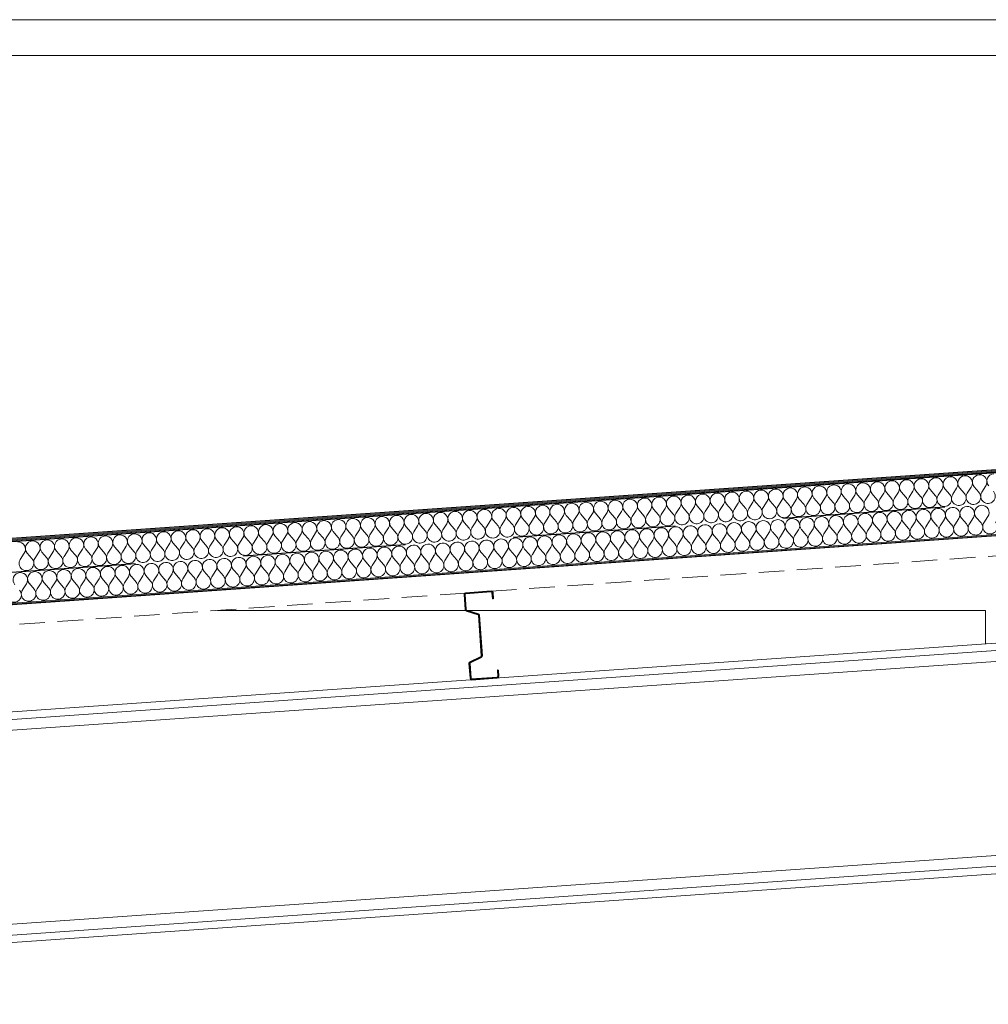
# Model space of a CAD drawing. Header units: millimetres. Extents: x 30792 to 66615, y -300 to 6970.
# Tile 15 of 58: x 36939 to 38834, y 5010 to 6935. Entities that reach past the tile are written whole.
import ezdxf

# ---------------------------------------------------------------- set-up
doc = ezdxf.new("R2010")
doc.units = ezdxf.units.MM
doc.header["$MEASUREMENT"] = 0
for name, pattern in [('Discontinu', [529.166651, 317.499995, -211.666656]), ('Pointillé', [75, 50, -25]), ('Wipeout_Contour', [1000, 0, -1000])]:
    doc.linetypes.add(name, pattern=pattern)
for name, color, linetype in [('Finitions - Etanchéité.5-Etanchéité', 7, 'Continuous'), ('Métal _ Charpente Couverture.Charp_Couv_Bard_Métal', 7, 'Continuous'), ('Métal _ Charpente.Charp_Couv_Bard_Métal', 7, 'Continuous'), ('Métal _ Finitions.Charp_Couv_Bard_Méta', 7, 'Continuous'), ('Nouveau_Structure _ Murs maçonnés.GO', 7, 'Continuous')]:
    doc.layers.add(name, color=color, linetype=linetype)

# ---------------------------------------------------------------- blocks, each defined once
blk = doc.blocks.new('*X44')
at = {"layer": 'Finitions - Etanchéité.5-Etanchéité', "linetype": 'Continuous', "lineweight": 15, "true_color": 0x2e45b3}
blk.add_hatch(color=175, dxfattribs=at).paths.add_polyline_path([(33938.3, 5707.5), (33938.3, 5705.5), (48778.3, 6743.3), (48778.3, 6745.3)])
blk = doc.blocks.new('*X45')
at = {"layer": 'Finitions - Etanchéité.5-Etanchéité', "linetype": 'Continuous', "lineweight": 15, "true_color": 0x6a6a6a}
blk.add_hatch(color=251, dxfattribs=at).paths.add_polyline_path([(33938.3, 5709.5), (33938.3, 5707.5), (48778.3, 6745.3), (48778.3, 6747.3)])
blk = doc.blocks.new('*X46')
at = {"layer": 'Finitions - Etanchéité.5-Etanchéité', "linetype": 'Continuous', "lineweight": 15, "true_color": 0xe8e8e8}
blk.add_hatch(color=254, dxfattribs=at).paths.add_polyline_path([(33938.3, 5711.6), (33938.3, 5709.5), (48778.3, 6747.3), (48778.3, 6749.3)])
blk = doc.blocks.new('*X47')
at = {"layer": 'Finitions - Etanchéité.5-Etanchéité', "color": 2, "linetype": 'Continuous', "lineweight": 15, "true_color": 0xfee600}
for p, q in [((38592.9, 5995.2), (38600.7, 6007.2)), ((38615.7, 5996.8), (38606.4, 6007.6)), ((38621.4, 5997.2), (38629.2, 6009.2)), ((38644.3, 5998.8), (38634.9, 6009.6)), ((38650, 5999.2), (38657.7, 6011.2)), ((38672.8, 6000.8), (38663.4, 6011.6)), ((38678.5, 6001.2), (38686.2, 6013.2)), ((38701.3, 6002.8), (38691.9, 6013.6)), ((38707, 6003.2), (38714.7, 6015.2)), ((38729.8, 6004.8), (38720.4, 6015.6)), ((38735.5, 6005.2), (38743.2, 6017.2)), ((38758.3, 6006.8), (38748.9, 6017.6)), ((38764, 6007.2), (38771.7, 6019.2)), ((38786.8, 6008.8), (38777.4, 6019.6)), ((38792.5, 6009.2), (38800.2, 6021.2)), ((38815.3, 6010.8), (38805.9, 6021.6)), ((38821, 6011.2), (38828.7, 6023.2)), ((38336.4, 5977.3), (38344.2, 5989.3)), ((38359.2, 5978.9), (38349.9, 5989.7)), ((38364.9, 5979.3), (38372.7, 5991.3)), ((38387.7, 5980.9), (38378.4, 5991.7)), ((38393.4, 5981.3), (38401.2, 5993.3)), ((38416.2, 5982.9), (38406.9, 5993.7)), ((38421.9, 5983.3), (38429.7, 5995.3)), ((38444.7, 5984.9), (38435.4, 5995.7)), ((38450.4, 5985.3), (38458.2, 5997.3)), ((38473.2, 5986.9), (38463.9, 5997.7)), ((38478.9, 5987.3), (38486.7, 5999.3)), ((38501.7, 5988.8), (38492.4, 5999.6)), ((38507.4, 5989.2), (38515.2, 6001.2)), ((38530.2, 5990.8), (38520.9, 6001.6)), ((38535.9, 5991.2), (38543.7, 6003.2)), ((38558.7, 5992.8), (38549.4, 6003.6)), ((38564.4, 5993.2), (38572.2, 6005.2)), ((38587.2, 5994.8), (38577.9, 6005.6)), ((38051.4, 5957.4), (38059.2, 5969.4)), ((38074.2, 5959), (38064.9, 5969.8)), ((38079.9, 5959.3), (38087.7, 5971.3)), ((38102.7, 5960.9), (38093.4, 5971.7)), ((38108.4, 5961.3), (38116.2, 5973.3)), ((38131.2, 5962.9), (38121.9, 5973.7)), ((38136.9, 5963.3), (38144.7, 5975.3)), ((38159.7, 5964.9), (38150.4, 5975.7)), ((38165.4, 5965.3), (38173.2, 5977.3)), ((38188.2, 5966.9), (38178.9, 5977.7)), ((38193.9, 5967.3), (38201.7, 5979.3)), ((38216.7, 5968.9), (38207.4, 5979.7)), ((38222.4, 5969.3), (38230.2, 5981.3)), ((38245.2, 5970.9), (38235.9, 5981.7)), ((38250.9, 5971.3), (38258.7, 5983.3)), ((38273.7, 5972.9), (38264.4, 5983.7)), ((38279.4, 5973.3), (38287.2, 5985.3)), ((38302.2, 5974.9), (38292.9, 5985.7)), ((38307.9, 5975.3), (38315.7, 5987.3)), ((38330.7, 5976.9), (38321.4, 5987.7)), ((37766.4, 5937.4), (37774.1, 5949.4)), ((37789.2, 5939), (37779.8, 5949.8)), ((37794.9, 5939.4), (37802.6, 5951.4)), ((37817.7, 5941), (37808.4, 5951.8)), ((37823.4, 5941.4), (37831.2, 5953.4)), ((37846.2, 5943), (37836.9, 5953.8)), ((37851.9, 5943.4), (37859.7, 5955.4)), ((37874.7, 5945), (37865.4, 5955.8)), ((37880.4, 5945.4), (37888.2, 5957.4)), ((37903.2, 5947), (37893.9, 5957.8)), ((37908.9, 5947.4), (37916.7, 5959.4)), ((37931.7, 5949), (37922.4, 5959.8)), ((37937.4, 5949.4), (37945.2, 5961.4)), ((37960.2, 5951), (37950.9, 5961.8)), ((37965.9, 5951.4), (37973.7, 5963.4)), ((37988.7, 5953), (37979.4, 5963.8)), ((37994.4, 5953.4), (38002.2, 5965.4)), ((38017.2, 5955), (38007.9, 5965.8)), ((38022.9, 5955.4), (38030.7, 5967.4)), ((38045.7, 5957), (38036.4, 5967.8)), ((37509.9, 5919.5), (37517.6, 5931.5)), ((37532.7, 5921.1), (37523.3, 5931.9)), ((37538.4, 5921.5), (37546.1, 5933.5)), ((37561.2, 5923.1), (37551.8, 5933.9)), ((37566.9, 5923.5), (37574.6, 5935.5)), ((37589.7, 5925.1), (37580.3, 5935.9)), ((37595.4, 5925.5), (37603.1, 5937.5)), ((37618.2, 5927.1), (37608.8, 5937.9)), ((37623.9, 5927.5), (37631.6, 5939.5)), ((37646.7, 5929.1), (37637.3, 5939.9)), ((37652.4, 5929.5), (37660.1, 5941.5)), ((37675.2, 5931), (37665.8, 5941.9)), ((37680.9, 5931.4), (37688.6, 5943.4)), ((37703.7, 5933), (37694.3, 5943.8)), ((37709.4, 5933.4), (37717.1, 5945.4)), ((37732.2, 5935), (37722.8, 5945.8)), ((37737.9, 5935.4), (37745.6, 5947.4)), ((37760.7, 5937), (37751.3, 5947.8)), ((37224.9, 5899.6), (37232.6, 5911.6)), ((37247.7, 5901.2), (37238.3, 5912)), ((37253.4, 5901.6), (37261.1, 5913.5)), ((37276.2, 5903.1), (37266.8, 5913.9)), ((37281.9, 5903.5), (37289.6, 5915.5)), ((37304.7, 5905.1), (37295.3, 5915.9)), ((37310.4, 5905.5), (37318.1, 5917.5)), ((37333.2, 5907.1), (37323.8, 5917.9)), ((37338.9, 5907.5), (37346.6, 5919.5)), ((37361.7, 5909.1), (37352.3, 5919.9)), ((37367.4, 5909.5), (37375.1, 5921.5)), ((37390.2, 5911.1), (37380.8, 5921.9)), ((37395.9, 5911.5), (37403.6, 5923.5)), ((37418.7, 5913.1), (37409.3, 5923.9)), ((37424.4, 5913.5), (37432.1, 5925.5)), ((37447.2, 5915.1), (37437.8, 5925.9)), ((37452.9, 5915.5), (37460.6, 5927.5)), ((37475.7, 5917.1), (37466.3, 5927.9)), ((37481.4, 5917.5), (37489.1, 5929.5)), ((37504.2, 5919.1), (37494.8, 5929.9)), ((36939.8, 5879.6), (36947.6, 5891.6)), ((36962.6, 5881.2), (36953.3, 5892)), ((36968.3, 5881.6), (36976.1, 5893.6)), ((36991.1, 5883.2), (36981.8, 5894)), ((36996.8, 5883.6), (37004.6, 5895.6)), ((37019.6, 5885.2), (37010.3, 5896)), ((37025.3, 5885.6), (37033.1, 5897.6)), ((37048.1, 5887.2), (37038.8, 5898)), ((37053.8, 5887.6), (37061.6, 5899.6)), ((37076.7, 5889.2), (37067.3, 5900)), ((37082.4, 5889.6), (37090.1, 5901.6)), ((37105.2, 5891.2), (37095.8, 5902)), ((37110.9, 5891.6), (37118.6, 5903.6)), ((37133.7, 5893.2), (37124.3, 5904)), ((37139.4, 5893.6), (37147.1, 5905.6)), ((37162.2, 5895.2), (37152.8, 5906)), ((37167.9, 5895.6), (37175.6, 5907.6)), ((37190.7, 5897.2), (37181.3, 5908)), ((37196.4, 5897.6), (37204.1, 5909.6)), ((37219.2, 5899.2), (37209.8, 5910))]:
    blk.add_line(p, q, dxfattribs=at)
for centre, start, end in [((38845.2, 6032.9), 94, 220.8699), ((38560.2, 6013), 94, 220.8699), ((38560.2, 6013), 327.1301, 94), ((38588.7, 6015), 94, 220.8699), ((38588.7, 6015), 327.1301, 94), ((38617.2, 6017), 94, 220.8699), ((38617.2, 6017), 327.1301, 94), ((38645.7, 6019), 94, 220.8699), ((38645.7, 6019), 327.1301, 94), ((38674.2, 6021), 94, 220.8699), ((38674.2, 6021), 327.1301, 94), ((38702.7, 6022.9), 94, 220.8699), ((38702.7, 6022.9), 327.1301, 94), ((38731.2, 6024.9), 94, 220.8699), ((38731.2, 6024.9), 327.1301, 94), ((38759.7, 6026.9), 94, 220.8699), ((38759.7, 6026.9), 327.1301, 94), ((38788.2, 6028.9), 94, 220.8699), ((38788.2, 6028.9), 327.1301, 94), ((38816.7, 6030.9), 94, 220.8699), ((38816.7, 6030.9), 327.1301, 94), ((38275.2, 5993.1), 94, 220.8699), ((38275.2, 5993.1), 327.1301, 94), ((38303.7, 5995), 94, 220.8699), ((38303.7, 5995), 327.1301, 94), ((38332.2, 5997), 94, 220.8699), ((38332.2, 5997), 327.1301, 94), ((38360.7, 5999), 94, 220.8699), ((38360.7, 5999), 327.1301, 94), ((38389.2, 6001), 94, 220.8699), ((38389.2, 6001), 327.1301, 94), ((38417.7, 6003), 94, 220.8699), ((38417.7, 6003), 327.1301, 94), ((38446.2, 6005), 94, 220.8699), ((38446.2, 6005), 327.1301, 94), ((38474.7, 6007), 94, 220.8699), ((38474.7, 6007), 327.1301, 94), ((38503.2, 6009), 94, 220.8699), ((38503.2, 6009), 327.1301, 94), ((38531.7, 6011), 94, 220.8699), ((38531.7, 6011), 327.1301, 94), ((38776, 5999.4), 147.1301, 40.8699), ((38804.5, 6001.4), 147.1301, 40.8699), ((38833, 6003.4), 147.1301, 40.8699), ((38018.7, 5975.1), 94, 220.8699), ((38018.7, 5975.1), 327.1301, 94), ((38047.2, 5977.1), 94, 220.8699), ((38047.2, 5977.1), 327.1301, 94), ((38075.7, 5979.1), 94, 220.8699), ((38075.7, 5979.1), 327.1301, 94), ((38104.2, 5981.1), 94, 220.8699), ((38104.2, 5981.1), 327.1301, 94), ((38132.7, 5983.1), 94, 220.8699), ((38132.7, 5983.1), 327.1301, 94), ((38161.2, 5985.1), 94, 220.8699), ((38161.2, 5985.1), 327.1301, 94), ((38189.7, 5987.1), 94, 220.8699), ((38189.7, 5987.1), 327.1301, 94), ((38218.2, 5989.1), 94, 220.8699), ((38218.2, 5989.1), 327.1301, 94), ((38246.7, 5991.1), 94, 220.8699), ((38246.7, 5991.1), 327.1301, 94), ((38490.9, 5979.5), 147.1301, 40.8699), ((38519.4, 5981.5), 147.1301, 40.8699), ((38547.9, 5983.5), 147.1301, 40.8699), ((38576.4, 5985.5), 147.1301, 40.8699), ((38604.9, 5987.5), 147.1301, 40.8699), ((38633.4, 5989.5), 147.1301, 40.8699), ((38661.9, 5991.5), 147.1301, 40.8699), ((38690.5, 5993.4), 147.1301, 40.8699), ((38719, 5995.4), 147.1301, 40.8699), ((38747.5, 5997.4), 147.1301, 40.8699), ((37733.6, 5955.2), 94, 220.8699), ((37733.6, 5955.2), 327.1301, 94), ((37762.1, 5957.2), 94, 220.8699), ((37762.1, 5957.2), 327.1301, 94), ((37790.7, 5959.2), 94, 220.8699), ((37790.7, 5959.2), 327.1301, 94), ((37819.2, 5961.2), 94, 220.8699), ((37819.2, 5961.2), 327.1301, 94), ((37847.7, 5963.2), 94, 220.8699), ((37847.7, 5963.2), 327.1301, 94), ((37876.2, 5965.1), 94, 220.8699), ((37876.2, 5965.1), 327.1301, 94), ((37904.7, 5967.1), 94, 220.8699), ((37904.7, 5967.1), 327.1301, 94), ((37933.2, 5969.1), 94, 220.8699), ((37933.2, 5969.1), 327.1301, 94), ((37961.7, 5971.1), 94, 220.8699), ((37961.7, 5971.1), 327.1301, 94), ((37990.2, 5973.1), 94, 220.8699), ((37990.2, 5973.1), 327.1301, 94), ((38205.9, 5959.6), 147.1301, 40.8699), ((38234.4, 5961.6), 147.1301, 40.8699), ((38262.9, 5963.6), 147.1301, 40.8699), ((38291.4, 5965.5), 147.1301, 40.8699), ((38319.9, 5967.5), 147.1301, 40.8699), ((38348.4, 5969.5), 147.1301, 40.8699), ((38376.9, 5971.5), 147.1301, 40.8699), ((38405.4, 5973.5), 147.1301, 40.8699), ((38433.9, 5975.5), 147.1301, 40.8699), ((38462.4, 5977.5), 147.1301, 40.8699), ((37448.6, 5935.3), 94, 220.8699), ((37448.6, 5935.3), 327.1301, 94), ((37477.1, 5937.2), 94, 220.8699), ((37477.1, 5937.2), 327.1301, 94), ((37505.6, 5939.2), 94, 220.8699), ((37505.6, 5939.2), 327.1301, 94), ((37534.1, 5941.2), 94, 220.8699), ((37534.1, 5941.2), 327.1301, 94), ((37562.6, 5943.2), 94, 220.8699), ((37562.6, 5943.2), 327.1301, 94), ((37591.1, 5945.2), 94, 220.8699), ((37591.1, 5945.2), 327.1301, 94), ((37619.6, 5947.2), 94, 220.8699), ((37619.6, 5947.2), 327.1301, 94), ((37648.1, 5949.2), 94, 220.8699), ((37648.1, 5949.2), 327.1301, 94), ((37676.6, 5951.2), 94, 220.8699), ((37676.6, 5951.2), 327.1301, 94), ((37705.1, 5953.2), 94, 220.8699), ((37705.1, 5953.2), 327.1301, 94), ((37949.4, 5941.6), 147.1301, 40.8699), ((37977.9, 5943.6), 147.1301, 40.8699), ((38006.4, 5945.6), 147.1301, 40.8699), ((38034.9, 5947.6), 147.1301, 40.8699), ((38063.4, 5949.6), 147.1301, 40.8699), ((38091.9, 5951.6), 147.1301, 40.8699), ((38120.4, 5953.6), 147.1301, 40.8699), ((38148.9, 5955.6), 147.1301, 40.8699), ((38177.4, 5957.6), 147.1301, 40.8699), ((37192.1, 5917.3), 94, 220.8699), ((37192.1, 5917.3), 327.1301, 94), ((37220.6, 5919.3), 94, 220.8699), ((37220.6, 5919.3), 327.1301, 94), ((37249.1, 5921.3), 94, 220.8699), ((37249.1, 5921.3), 327.1301, 94), ((37277.6, 5923.3), 94, 220.8699), ((37277.6, 5923.3), 327.1301, 94), ((37306.1, 5925.3), 94, 220.8699), ((37306.1, 5925.3), 327.1301, 94), ((37334.6, 5927.3), 94, 220.8699), ((37334.6, 5927.3), 327.1301, 94), ((37363.1, 5929.3), 94, 220.8699), ((37363.1, 5929.3), 327.1301, 94), ((37391.6, 5931.3), 94, 220.8699), ((37391.6, 5931.3), 327.1301, 94), ((37420.1, 5933.3), 94, 220.8699), ((37420.1, 5933.3), 327.1301, 94), ((37664.4, 5921.7), 147.1301, 40.8699), ((37692.9, 5923.7), 147.1301, 40.8699), ((37721.4, 5925.7), 147.1301, 40.8699), ((37749.9, 5927.7), 147.1301, 40.8699), ((37778.4, 5929.7), 147.1301, 40.8699), ((37806.9, 5931.7), 147.1301, 40.8699), ((37835.4, 5933.7), 147.1301, 40.8699), ((37863.9, 5935.7), 147.1301, 40.8699), ((37892.4, 5937.6), 147.1301, 40.8699), ((37920.9, 5939.6), 147.1301, 40.8699), ((36935.6, 5899.4), 327.1301, 94), ((36964.1, 5901.4), 94, 220.8699), ((36964.1, 5901.4), 327.1301, 94), ((36992.6, 5903.4), 94, 220.8699), ((36992.6, 5903.4), 327.1301, 94), ((37021.1, 5905.4), 94, 220.8699), ((37021.1, 5905.4), 327.1301, 94), ((37049.6, 5907.4), 94, 220.8699), ((37049.6, 5907.4), 327.1301, 94), ((37078.1, 5909.3), 94, 220.8699), ((37078.1, 5909.3), 327.1301, 94), ((37106.6, 5911.3), 94, 220.8699), ((37106.6, 5911.3), 327.1301, 94), ((37135.1, 5913.3), 94, 220.8699), ((37135.1, 5913.3), 327.1301, 94), ((37163.6, 5915.3), 94, 220.8699), ((37163.6, 5915.3), 327.1301, 94), ((37379.4, 5901.8), 147.1301, 40.8699), ((37407.9, 5903.8), 147.1301, 40.8699), ((37436.4, 5905.8), 147.1301, 40.8699), ((37464.9, 5907.7), 147.1301, 40.8699), ((37493.4, 5909.7), 147.1301, 40.8699), ((37521.9, 5911.7), 147.1301, 40.8699), ((37550.4, 5913.7), 147.1301, 40.8699), ((37578.9, 5915.7), 147.1301, 40.8699), ((37607.4, 5917.7), 147.1301, 40.8699), ((37635.9, 5919.7), 147.1301, 40.8699), ((37122.9, 5883.8), 147.1301, 40.8699), ((37151.4, 5885.8), 147.1301, 40.8699), ((37179.9, 5887.8), 147.1301, 40.8699), ((37208.4, 5889.8), 147.1301, 40.8699), ((37236.9, 5891.8), 147.1301, 40.8699), ((37265.4, 5893.8), 147.1301, 40.8699), ((37293.9, 5895.8), 147.1301, 40.8699), ((37322.4, 5897.8), 147.1301, 40.8699), ((37350.9, 5899.8), 147.1301, 40.8699), ((36951.8, 5871.9), 147.1301, 40.8699), ((36980.3, 5873.9), 147.1301, 40.8699), ((37008.8, 5875.9), 147.1301, 40.8699), ((37037.3, 5877.9), 147.1301, 40.8699), ((37065.8, 5879.8), 147.1301, 40.8699), ((37094.3, 5881.8), 147.1301, 40.8699)]:
    blk.add_arc(centre, 14.3, start, end, dxfattribs=at)
blk = doc.blocks.new('*X48')
at = {"layer": 'Finitions - Etanchéité.5-Etanchéité', "color": 2, "linetype": 'Continuous', "lineweight": 15, "true_color": 0xfee600}
for p, q in [((38625.6, 5937.4), (38633.4, 5949.4)), ((38648.4, 5939), (38639.1, 5949.8)), ((38654.1, 5939.4), (38661.9, 5951.4)), ((38676.9, 5941), (38667.6, 5951.8)), ((38682.6, 5941.3), (38690.4, 5953.3)), ((38705.4, 5942.9), (38696.1, 5953.7)), ((38711.1, 5943.3), (38718.9, 5955.3)), ((38733.9, 5944.9), (38724.6, 5955.7)), ((38739.6, 5945.3), (38747.4, 5957.3)), ((38762.4, 5946.9), (38753.1, 5957.7)), ((38768.1, 5947.3), (38775.9, 5959.3)), ((38790.9, 5948.9), (38781.6, 5959.7)), ((38796.6, 5949.3), (38804.4, 5961.3)), ((38819.4, 5950.9), (38810.1, 5961.7)), ((38825.1, 5951.3), (38832.9, 5963.3)), ((38369.1, 5919.4), (38376.9, 5931.4)), ((38391.9, 5921), (38382.6, 5931.8)), ((38397.6, 5921.4), (38405.4, 5933.4)), ((38420.4, 5923), (38411.1, 5933.8)), ((38426.1, 5923.4), (38433.9, 5935.4)), ((38448.9, 5925), (38439.6, 5935.8)), ((38454.6, 5925.4), (38462.4, 5937.4)), ((38477.4, 5927), (38468.1, 5937.8)), ((38483.1, 5927.4), (38490.9, 5939.4)), ((38505.9, 5929), (38496.6, 5939.8)), ((38511.6, 5929.4), (38519.4, 5941.4)), ((38534.4, 5931), (38525.1, 5941.8)), ((38540.1, 5931.4), (38547.9, 5943.4)), ((38562.9, 5933), (38553.6, 5943.8)), ((38568.6, 5933.4), (38576.4, 5945.4)), ((38591.4, 5935), (38582.1, 5945.8)), ((38597.1, 5935.4), (38604.9, 5947.4)), ((38619.9, 5937), (38610.6, 5947.8)), ((38084.1, 5899.5), (38091.9, 5911.5)), ((38106.9, 5901.1), (38097.6, 5911.9)), ((38112.6, 5901.5), (38120.4, 5913.5)), ((38135.4, 5903.1), (38126.1, 5913.9)), ((38141.1, 5903.5), (38148.9, 5915.5)), ((38163.9, 5905.1), (38154.6, 5915.9)), ((38169.6, 5905.5), (38177.4, 5917.5)), ((38192.4, 5907.1), (38183.1, 5917.9)), ((38198.1, 5907.5), (38205.9, 5919.5)), ((38220.9, 5909.1), (38211.6, 5919.9)), ((38226.6, 5909.5), (38234.4, 5921.5)), ((38249.4, 5911.1), (38240.1, 5921.9)), ((38255.1, 5911.5), (38262.9, 5923.5)), ((38277.9, 5913), (38268.6, 5923.9)), ((38283.6, 5913.4), (38291.4, 5925.4)), ((38306.4, 5915), (38297.1, 5925.8)), ((38312.1, 5915.4), (38319.9, 5927.4)), ((38334.9, 5917), (38325.6, 5927.8)), ((38340.6, 5917.4), (38348.4, 5929.4)), ((38363.4, 5919), (38354.1, 5929.8)), ((37821.9, 5881.2), (37812.5, 5892)), ((37827.6, 5881.6), (37835.3, 5893.6)), ((37850.4, 5883.2), (37841, 5894)), ((37856.1, 5883.6), (37863.8, 5895.5)), ((37878.9, 5885.1), (37869.5, 5895.9)), ((37884.6, 5885.5), (37892.3, 5897.5)), ((37907.4, 5887.1), (37898, 5897.9)), ((37913.1, 5887.5), (37920.8, 5899.5)), ((37935.9, 5889.1), (37926.5, 5899.9)), ((37941.6, 5889.5), (37949.3, 5901.5)), ((37964.4, 5891.1), (37955, 5901.9)), ((37970.1, 5891.5), (37977.8, 5903.5)), ((37992.9, 5893.1), (37983.5, 5903.9)), ((37998.6, 5893.5), (38006.3, 5905.5)), ((38021.4, 5895.1), (38012, 5905.9)), ((38027.1, 5895.5), (38034.8, 5907.5)), ((38049.9, 5897.1), (38040.6, 5907.9)), ((38055.6, 5897.5), (38063.4, 5909.5)), ((38078.4, 5899.1), (38069.1, 5909.9)), ((37542.6, 5861.6), (37550.3, 5873.6)), ((37565.4, 5863.2), (37556, 5874)), ((37571.1, 5863.6), (37578.8, 5875.6)), ((37593.9, 5865.2), (37584.5, 5876)), ((37599.6, 5865.6), (37607.3, 5877.6)), ((37622.4, 5867.2), (37613, 5878)), ((37628.1, 5867.6), (37635.8, 5879.6)), ((37650.9, 5869.2), (37641.5, 5880)), ((37656.6, 5869.6), (37664.3, 5881.6)), ((37679.4, 5871.2), (37670, 5882)), ((37685.1, 5871.6), (37692.8, 5883.6)), ((37707.9, 5873.2), (37698.5, 5884)), ((37713.6, 5873.6), (37721.3, 5885.6)), ((37736.4, 5875.2), (37727, 5886)), ((37742.1, 5875.6), (37749.8, 5887.6)), ((37764.9, 5877.2), (37755.5, 5888)), ((37770.6, 5877.6), (37778.3, 5889.6)), ((37793.4, 5879.2), (37784, 5890)), ((37799.1, 5879.6), (37806.8, 5891.6)), ((37257.5, 5841.7), (37265.3, 5853.7)), ((37280.3, 5843.3), (37271, 5854.1)), ((37286, 5843.7), (37293.8, 5855.7)), ((37308.9, 5845.3), (37299.5, 5856.1)), ((37314.6, 5845.7), (37322.3, 5857.7)), ((37337.4, 5847.3), (37328, 5858.1)), ((37343.1, 5847.7), (37350.8, 5859.7)), ((37365.9, 5849.3), (37356.5, 5860.1)), ((37371.6, 5849.7), (37379.3, 5861.7)), ((37394.4, 5851.3), (37385, 5862.1)), ((37400.1, 5851.7), (37407.8, 5863.7)), ((37422.9, 5853.3), (37413.5, 5864.1)), ((37428.6, 5853.7), (37436.3, 5865.7)), ((37451.4, 5855.2), (37442, 5866.1)), ((37457.1, 5855.6), (37464.8, 5867.6)), ((37479.9, 5857.2), (37470.5, 5868)), ((37485.6, 5857.6), (37493.3, 5869.6)), ((37508.4, 5859.2), (37499, 5870)), ((37514.1, 5859.6), (37521.8, 5871.6)), ((37536.9, 5861.2), (37527.5, 5872)), ((36995.3, 5823.4), (36986, 5834.2)), ((37001, 5823.8), (37008.8, 5835.8)), ((37023.8, 5825.4), (37014.5, 5836.2)), ((37029.5, 5825.8), (37037.3, 5837.8)), ((37052.3, 5827.3), (37043, 5838.1)), ((37058, 5827.7), (37065.8, 5839.7)), ((37080.8, 5829.3), (37071.5, 5840.1)), ((37086.5, 5829.7), (37094.3, 5841.7)), ((37109.3, 5831.3), (37100, 5842.1)), ((37115, 5831.7), (37122.8, 5843.7)), ((37137.8, 5833.3), (37128.5, 5844.1)), ((37143.5, 5833.7), (37151.3, 5845.7)), ((37166.3, 5835.3), (37157, 5846.1)), ((37172, 5835.7), (37179.8, 5847.7)), ((37194.8, 5837.3), (37185.5, 5848.1)), ((37200.5, 5837.7), (37208.3, 5849.7)), ((37223.3, 5839.3), (37214, 5850.1)), ((37229, 5839.7), (37236.8, 5851.7)), ((37251.8, 5841.3), (37242.5, 5852.1)), ((36944, 5819.8), (36951.8, 5831.8)), ((36966.8, 5821.4), (36957.5, 5832.2)), ((36972.5, 5821.8), (36980.3, 5833.8))]:
    blk.add_line(p, q, dxfattribs=at)
for centre, start, end in [((38592.9, 5955.1), 94, 220.8699), ((38592.9, 5955.1), 327.1301, 94), ((38621.4, 5957.1), 94, 220.8699), ((38621.4, 5957.1), 327.1301, 94), ((38649.9, 5959.1), 94, 220.8699), ((38649.9, 5959.1), 327.1301, 94), ((38678.4, 5961.1), 94, 220.8699), ((38678.4, 5961.1), 327.1301, 94), ((38706.9, 5963.1), 94, 220.8699), ((38706.9, 5963.1), 327.1301, 94), ((38735.4, 5965.1), 94, 220.8699), ((38735.4, 5965.1), 327.1301, 94), ((38763.9, 5967.1), 94, 220.8699), ((38763.9, 5967.1), 327.1301, 94), ((38792.4, 5969.1), 94, 220.8699), ((38792.4, 5969.1), 327.1301, 94), ((38820.9, 5971.1), 94, 220.8699), ((38820.9, 5971.1), 327.1301, 94), ((38307.9, 5935.2), 94, 220.8699), ((38307.9, 5935.2), 327.1301, 94), ((38336.4, 5937.2), 94, 220.8699), ((38336.4, 5937.2), 327.1301, 94), ((38364.9, 5939.2), 94, 220.8699), ((38364.9, 5939.2), 327.1301, 94), ((38393.4, 5941.2), 94, 220.8699), ((38393.4, 5941.2), 327.1301, 94), ((38421.9, 5943.2), 94, 220.8699), ((38421.9, 5943.2), 327.1301, 94), ((38450.4, 5945.2), 94, 220.8699), ((38450.4, 5945.2), 327.1301, 94), ((38478.9, 5947.1), 94, 220.8699), ((38478.9, 5947.1), 327.1301, 94), ((38507.4, 5949.1), 94, 220.8699), ((38507.4, 5949.1), 327.1301, 94), ((38535.9, 5951.1), 94, 220.8699), ((38535.9, 5951.1), 327.1301, 94), ((38564.4, 5953.1), 94, 220.8699), ((38564.4, 5953.1), 327.1301, 94), ((38808.6, 5941.6), 147.1301, 40.8699), ((38837.1, 5943.6), 147.1301, 40.8699), ((38051.4, 5917.3), 94, 220.8699), ((38051.4, 5917.3), 327.1301, 94), ((38079.9, 5919.2), 94, 220.8699), ((38079.9, 5919.2), 327.1301, 94), ((38108.4, 5921.2), 94, 220.8699), ((38108.4, 5921.2), 327.1301, 94), ((38136.9, 5923.2), 94, 220.8699), ((38136.9, 5923.2), 327.1301, 94), ((38165.4, 5925.2), 94, 220.8699), ((38165.4, 5925.2), 327.1301, 94), ((38193.9, 5927.2), 94, 220.8699), ((38193.9, 5927.2), 327.1301, 94), ((38222.4, 5929.2), 94, 220.8699), ((38222.4, 5929.2), 327.1301, 94), ((38250.9, 5931.2), 94, 220.8699), ((38250.9, 5931.2), 327.1301, 94), ((38279.4, 5933.2), 94, 220.8699), ((38279.4, 5933.2), 327.1301, 94), ((38523.6, 5921.6), 147.1301, 40.8699), ((38552.1, 5923.6), 147.1301, 40.8699), ((38580.6, 5925.6), 147.1301, 40.8699), ((38609.1, 5927.6), 147.1301, 40.8699), ((38637.6, 5929.6), 147.1301, 40.8699), ((38666.1, 5931.6), 147.1301, 40.8699), ((38694.6, 5933.6), 147.1301, 40.8699), ((38723.1, 5935.6), 147.1301, 40.8699), ((38751.6, 5937.6), 147.1301, 40.8699), ((38780.1, 5939.6), 147.1301, 40.8699), ((37766.3, 5897.3), 94, 220.8699), ((37766.3, 5897.3), 327.1301, 94), ((37794.8, 5899.3), 94, 220.8699), ((37794.8, 5899.3), 327.1301, 94), ((37823.3, 5901.3), 94, 220.8699), ((37823.3, 5901.3), 327.1301, 94), ((37851.8, 5903.3), 94, 220.8699), ((37851.8, 5903.3), 327.1301, 94), ((37880.3, 5905.3), 94, 220.8699), ((37880.3, 5905.3), 327.1301, 94), ((37908.8, 5907.3), 94, 220.8699), ((37908.8, 5907.3), 327.1301, 94), ((37937.3, 5909.3), 94, 220.8699), ((37937.3, 5909.3), 327.1301, 94), ((37965.8, 5911.3), 94, 220.8699), ((37965.8, 5911.3), 327.1301, 94), ((37994.3, 5913.3), 94, 220.8699), ((37994.3, 5913.3), 327.1301, 94), ((38022.9, 5915.3), 94, 220.8699), ((38022.9, 5915.3), 327.1301, 94), ((38238.6, 5901.7), 147.1301, 40.8699), ((38267.1, 5903.7), 147.1301, 40.8699), ((38295.6, 5905.7), 147.1301, 40.8699), ((38324.1, 5907.7), 147.1301, 40.8699), ((38352.6, 5909.7), 147.1301, 40.8699), ((38381.1, 5911.7), 147.1301, 40.8699), ((38409.6, 5913.7), 147.1301, 40.8699), ((38438.1, 5915.7), 147.1301, 40.8699), ((38466.6, 5917.7), 147.1301, 40.8699), ((38495.1, 5919.6), 147.1301, 40.8699), ((37481.3, 5877.4), 94, 220.8699), ((37481.3, 5877.4), 327.1301, 94), ((37509.8, 5879.4), 94, 220.8699), ((37509.8, 5879.4), 327.1301, 94), ((37538.3, 5881.4), 94, 220.8699), ((37538.3, 5881.4), 327.1301, 94), ((37566.8, 5883.4), 94, 220.8699), ((37566.8, 5883.4), 327.1301, 94), ((37595.3, 5885.4), 94, 220.8699), ((37595.3, 5885.4), 327.1301, 94), ((37623.8, 5887.4), 94, 220.8699), ((37623.8, 5887.4), 327.1301, 94), ((37652.3, 5889.4), 94, 220.8699), ((37652.3, 5889.4), 327.1301, 94), ((37680.8, 5891.3), 94, 220.8699), ((37680.8, 5891.3), 327.1301, 94), ((37709.3, 5893.3), 94, 220.8699), ((37709.3, 5893.3), 327.1301, 94), ((37737.8, 5895.3), 94, 220.8699), ((37737.8, 5895.3), 327.1301, 94), ((37982.1, 5883.8), 147.1301, 40.8699), ((38010.6, 5885.8), 147.1301, 40.8699), ((38039.1, 5887.8), 147.1301, 40.8699), ((38067.6, 5889.7), 147.1301, 40.8699), ((38096.1, 5891.7), 147.1301, 40.8699), ((38124.6, 5893.7), 147.1301, 40.8699), ((38153.1, 5895.7), 147.1301, 40.8699), ((38181.6, 5897.7), 147.1301, 40.8699), ((38210.1, 5899.7), 147.1301, 40.8699), ((37224.8, 5859.5), 94, 220.8699), ((37224.8, 5859.5), 327.1301, 94), ((37253.3, 5861.4), 94, 220.8699), ((37253.3, 5861.4), 327.1301, 94), ((37281.8, 5863.4), 94, 220.8699), ((37281.8, 5863.4), 327.1301, 94), ((37310.3, 5865.4), 94, 220.8699), ((37310.3, 5865.4), 327.1301, 94), ((37338.8, 5867.4), 94, 220.8699), ((37338.8, 5867.4), 327.1301, 94), ((37367.3, 5869.4), 94, 220.8699), ((37367.3, 5869.4), 327.1301, 94), ((37395.8, 5871.4), 94, 220.8699), ((37395.8, 5871.4), 327.1301, 94), ((37424.3, 5873.4), 94, 220.8699), ((37424.3, 5873.4), 327.1301, 94), ((37452.8, 5875.4), 94, 220.8699), ((37452.8, 5875.4), 327.1301, 94), ((37697.1, 5863.8), 147.1301, 40.8699), ((37725.6, 5865.8), 147.1301, 40.8699), ((37754.1, 5867.8), 147.1301, 40.8699), ((37782.6, 5869.8), 147.1301, 40.8699), ((37811.1, 5871.8), 147.1301, 40.8699), ((37839.6, 5873.8), 147.1301, 40.8699), ((37868.1, 5875.8), 147.1301, 40.8699), ((37896.6, 5877.8), 147.1301, 40.8699), ((37925.1, 5879.8), 147.1301, 40.8699), ((37953.6, 5881.8), 147.1301, 40.8699), ((36939.8, 5839.5), 94, 220.8699), ((36939.8, 5839.5), 327.1301, 94), ((36968.3, 5841.5), 94, 220.8699), ((36968.3, 5841.5), 327.1301, 94), ((36996.8, 5843.5), 94, 220.8699), ((36996.8, 5843.5), 327.1301, 94), ((37025.3, 5845.5), 94, 220.8699), ((37025.3, 5845.5), 327.1301, 94), ((37053.8, 5847.5), 94, 220.8699), ((37053.8, 5847.5), 327.1301, 94), ((37082.3, 5849.5), 94, 220.8699), ((37082.3, 5849.5), 327.1301, 94), ((37110.8, 5851.5), 94, 220.8699), ((37110.8, 5851.5), 327.1301, 94), ((37139.3, 5853.5), 94, 220.8699), ((37139.3, 5853.5), 327.1301, 94), ((37167.8, 5855.5), 94, 220.8699), ((37167.8, 5855.5), 327.1301, 94), ((37196.3, 5857.5), 94, 220.8699), ((37196.3, 5857.5), 327.1301, 94), ((37412.1, 5843.9), 147.1301, 40.8699), ((37440.6, 5845.9), 147.1301, 40.8699), ((37469.1, 5847.9), 147.1301, 40.8699), ((37497.6, 5849.9), 147.1301, 40.8699), ((37526.1, 5851.9), 147.1301, 40.8699), ((37554.6, 5853.9), 147.1301, 40.8699), ((37583.1, 5855.9), 147.1301, 40.8699), ((37611.6, 5857.9), 147.1301, 40.8699), ((37640.1, 5859.9), 147.1301, 40.8699), ((37668.6, 5861.8), 147.1301, 40.8699), ((37155.5, 5826), 147.1301, 40.8699), ((37184, 5828), 147.1301, 40.8699), ((37212.5, 5830), 147.1301, 40.8699), ((37241, 5832), 147.1301, 40.8699), ((37269.5, 5833.9), 147.1301, 40.8699), ((37298, 5835.9), 147.1301, 40.8699), ((37326.5, 5837.9), 147.1301, 40.8699), ((37355.1, 5839.9), 147.1301, 40.8699), ((37383.6, 5841.9), 147.1301, 40.8699), ((36927.5, 5810), 147.1301, 40.8699), ((36956, 5812), 147.1301, 40.8699), ((36984.5, 5814), 147.1301, 40.8699), ((37013, 5816), 147.1301, 40.8699), ((37041.5, 5818), 147.1301, 40.8699), ((37070, 5820), 147.1301, 40.8699), ((37098.5, 5822), 147.1301, 40.8699), ((37127, 5824), 147.1301, 40.8699)]:
    blk.add_arc(centre, 14.3, start, end, dxfattribs=at)
blk = doc.blocks.new('Élément de coupe_35')
at = {"layer": 'Finitions - Etanchéité.5-Etanchéité', "linetype": 'Continuous', "lineweight": 15, "true_color": 0x3e35cc}
blk.add_hatch(color=182, dxfattribs=at).paths.add_polyline_path([(33938.3, 5585.2), (33938.3, 5583.2), (48778.3, 6621), (48778.3, 6623)])
at = {"layer": 'Finitions - Etanchéité.5-Etanchéité', "linetype": 'Continuous', "lineweight": 15, "true_color": 0x2e45b3}
h = blk.add_hatch(dxfattribs=at)
h.set_pattern_fill('Acier', color=175, style=0, pattern_type=2)
h.set_pattern_definition([(49, (0, 0), (-84.90483, 73.80664), []), (49, (-28.3, 24.6), (-84.90483, 73.80664), [])])
h.paths.add_polyline_path([(33938.3, 5583.2), (33938.3, 5582.3), (48778.3, 6620.1), (48778.3, 6621)])
at = {"layer": 'Finitions - Etanchéité.5-Etanchéité', "lineweight": 0}
for name in ['*X46', '*X45', '*X44']:
    blk.add_blockref(name, (0, 0), dxfattribs=at)
at = {"color": 254, "linetype": 'Wipeout_Contour', "lineweight": 0, "ltscale": 167295.306483}
blk.add_wipeout([(33938.3, 5705.5), (33938.3, 5645.4), (48778.3, 6683.1), (48778.3, 6743.3)], dxfattribs=at).dxf.layer = 'Finitions - Etanchéité.5-Etanchéité'
at = {"layer": 'Finitions - Etanchéité.5-Etanchéité', "lineweight": 0}
blk.add_blockref('*X47', (0, 0), dxfattribs=at)
at = {"color": 254, "linetype": 'Wipeout_Contour', "lineweight": 0, "ltscale": 167259.239096}
blk.add_wipeout([(33938.3, 5645.4), (33938.3, 5585.2), (48778.3, 6623), (48778.3, 6683.1)], dxfattribs=at).dxf.layer = 'Finitions - Etanchéité.5-Etanchéité'
at = {"layer": 'Finitions - Etanchéité.5-Etanchéité', "color": 7, "linetype": 'Continuous', "lineweight": 25}
for p, q in [((48778.3, 6749.3), (33938.3, 5711.6)), ((48778.3, 6743.3), (33938.3, 5705.5))]:
    blk.add_line(p, q, dxfattribs=at)
at = {"layer": 'Finitions - Etanchéité.5-Etanchéité', "color": 7, "linetype": 'Continuous', "lineweight": 15}
for p, q in [((48778.3, 6747.3), (33938.3, 5709.5)), ((48778.3, 6745.3), (33938.3, 5707.5)), ((48778.3, 6623), (33938.3, 5585.2)), ((48778.3, 6621), (33938.3, 5583.2)), ((48778.3, 6620.1), (33938.3, 5582.3))]:
    blk.add_line(p, q, dxfattribs=at)
at = {"layer": 'Finitions - Etanchéité.5-Etanchéité', "color": 7, "linetype": 'Discontinu', "lineweight": 25}
blk.add_line((48778.3, 6683.1), (33938.3, 5645.4), dxfattribs=at)
at = {"layer": 'Finitions - Etanchéité.5-Etanchéité', "color": 251, "linetype": 'Pointillé', "lineweight": 15, "true_color": 0x6a6a6a}
for p, q in [((39257.4, 5915.1), (37860.8, 5817.4)), ((37810.9, 5813.9), (36414.3, 5716.3))]:
    blk.add_line(p, q, dxfattribs=at)
at = {"layer": 'Finitions - Etanchéité.5-Etanchéité', "lineweight": 0}
blk.add_blockref('*X48', (0, 0), dxfattribs=at)
blk = doc.blocks.new('Élément de coupe_52')
at = {"layer": 'Métal _ Charpente Couverture.Charp_Couv_Bard_Métal', "linetype": 'Continuous', "lineweight": 15, "true_color": 0x2e45b3}
h = blk.add_hatch(dxfattribs=at)
h.set_pattern_fill('Acier', color=175, style=0, pattern_type=2)
h.set_pattern_definition([(135, (0, 0), (79.5495, 79.5495), []), (135, (-26.52, -26.52), (79.5495, 79.5495), [])])
h.paths.add_polyline_path([(37860.8, 5817.4), (37810.9, 5813.9), (37808.9, 5812.9), (37808.2, 5810.7), (37810.2, 5781.8), (37810.8, 5780.2), (37812.2, 5779.2), (37835, 5771.9), (37835.7, 5771.4), (37836, 5770.6), (37841.6, 5690.8), (37841.4, 5689.9), (37840.8, 5689.3), (37819.3, 5679), (37818, 5677.8), (37817.6, 5676), (37819.6, 5647.1), (37820.6, 5645.1), (37822.8, 5644.4), (37872.7, 5647.8), (37874.7, 5648.9), (37875.5, 5651), (37874.6, 5663), (37873.1, 5662.9), (37874, 5650.9), (37873.6, 5649.9), (37872.6, 5649.3), (37822.7, 5645.9), (37821.6, 5646.2), (37821.1, 5647.2), (37819.1, 5676.1), (37819.3, 5677), (37819.9, 5677.6), (37841.4, 5688), (37842.7, 5689.2), (37843.1, 5690.9), (37837.5, 5770.7), (37836.9, 5772.3), (37835.4, 5773.3), (37812.7, 5780.6), (37812, 5781.1), (37811.7, 5782), (37809.6, 5810.8), (37810, 5811.9), (37811, 5812.4), (37860.9, 5815.9), (37862, 5815.6), (37862.5, 5814.5), (37863.4, 5802.6), (37864.9, 5802.7), (37864, 5814.7), (37863, 5816.7)])
at = {"layer": 'Métal _ Charpente Couverture.Charp_Couv_Bard_Métal', "color": 7, "linetype": 'Continuous', "lineweight": 25}
for p, q in [((37860.8, 5817.4), (37810.9, 5813.9)), ((37860.8, 5817.4), (37863, 5816.7)), ((37810.9, 5813.9), (37808.9, 5812.9)), ((37864.9, 5802.7), (37863.4, 5802.6)), ((37874.6, 5663), (37873.1, 5662.9))]:
    blk.add_line(p, q, dxfattribs=at)
at = {"layer": 'Métal _ Charpente Couverture.Charp_Couv_Bard_Métal', "color": 7, "linetype": 'Continuous', "lineweight": 25, "flags": 128}
for points in [[(37862, 5815.6), (37860.9, 5815.9), (37811, 5812.4), (37810, 5811.9)], [(37862, 5815.6), (37862.5, 5814.5), (37863.4, 5802.6)], [(37863, 5816.7), (37864, 5814.7), (37864.9, 5802.7)], [(37808.9, 5812.9), (37808.2, 5810.7), (37810.2, 5781.8), (37810.8, 5780.2)], [(37810, 5811.9), (37809.6, 5810.8), (37811.7, 5782), (37812, 5781.1)], [(37810.8, 5780.2), (37812.2, 5779.2), (37835, 5771.9), (37835.7, 5771.4)], [(37812, 5781.1), (37812.7, 5780.6), (37835.4, 5773.3), (37836.9, 5772.3)], [(37835.7, 5771.4), (37836, 5770.6), (37841.6, 5690.8), (37841.4, 5689.9)], [(37836.9, 5772.3), (37837.5, 5770.7), (37843.1, 5690.9), (37842.7, 5689.2)], [(37841.4, 5689.9), (37840.8, 5689.3), (37819.3, 5679), (37818, 5677.8)], [(37842.7, 5689.2), (37841.4, 5688), (37819.9, 5677.6), (37819.3, 5677)], [(37818, 5677.8), (37817.6, 5676), (37819.6, 5647.1), (37820.6, 5645.1)], [(37819.3, 5677), (37819.1, 5676.1), (37821.1, 5647.2), (37821.6, 5646.2)], [(37873.1, 5662.9), (37874, 5650.9), (37873.6, 5649.9)], [(37874.6, 5663), (37875.5, 5651), (37874.7, 5648.9)], [(37820.6, 5645.1), (37822.8, 5644.4), (37872.7, 5647.8), (37874.7, 5648.9)], [(37821.6, 5646.2), (37822.7, 5645.9), (37872.6, 5649.3), (37873.6, 5649.9)]]:
    blk.add_lwpolyline(points, dxfattribs=at)
blk = doc.blocks.new('Élément de coupe_63')
at = {"layer": 'Métal _ Finitions.Charp_Couv_Bard_Méta', "color": 7, "linetype": 'Continuous', "lineweight": 15}
for p, q in [((34067.3, 6935), (44196.6, 6935)), ((34067.3, 6865), (43999.5, 6865))]:
    blk.add_line(p, q, dxfattribs=at)
blk = doc.blocks.new('Élément de coupe_115')
at = {"layer": 'Métal _ Charpente.Charp_Couv_Bard_Métal', "color": 7, "linetype": 'Continuous', "lineweight": 15}
for p, q in [((47840.6, 6344.8), (35166.2, 5458.5)), ((47841.6, 6330.3), (35167.3, 5444)), ((47843.1, 6309.3), (35168.7, 5423)), ((47869.5, 5931.4), (35195.1, 5045.2)), ((47870.9, 5910.5), (35196.6, 5024.2)), ((47872, 5895.9), (35197.6, 5009.6))]:
    blk.add_line(p, q, dxfattribs=at)
blk = doc.blocks.new('Élément de coupe_145')
at = {"layer": 'Nouveau_Structure _ Murs maçonnés.GO', "color": 251, "linetype": 'Continuous', "lineweight": 15, "true_color": 0x6a6a6a}
for p, q in [((37325.5, 5780), (37811.1, 5780)), ((37814.7, 5780), (38828.3, 5780)), ((38828.3, 5714.6), (38828.3, 5780))]:
    blk.add_line(p, q, dxfattribs=at)

msp = doc.modelspace()

# ---------------------------------------------------------------- block references
at = {"layer": 'Finitions - Etanchéité.5-Etanchéité', "lineweight": 0}
msp.add_blockref('Élément de coupe_35', (0, 0), dxfattribs=at)
at = {"layer": 'Métal _ Finitions.Charp_Couv_Bard_Méta', "lineweight": 0}
msp.add_blockref('Élément de coupe_63', (0, 0), dxfattribs=at)

# ---------------------------------------------------------------- next in the draw order: block references
at = {"layer": 'Métal _ Charpente Couverture.Charp_Couv_Bard_Métal', "lineweight": 0}
msp.add_blockref('Élément de coupe_52', (0, 0), dxfattribs=at)
at = {"layer": 'Métal _ Charpente.Charp_Couv_Bard_Métal', "lineweight": 0}
msp.add_blockref('Élément de coupe_115', (0, 0), dxfattribs=at)
at = {"layer": 'Nouveau_Structure _ Murs maçonnés.GO', "lineweight": 0}
msp.add_blockref('Élément de coupe_145', (0, 0), dxfattribs=at)

doc.saveas('drawing.dxf')
